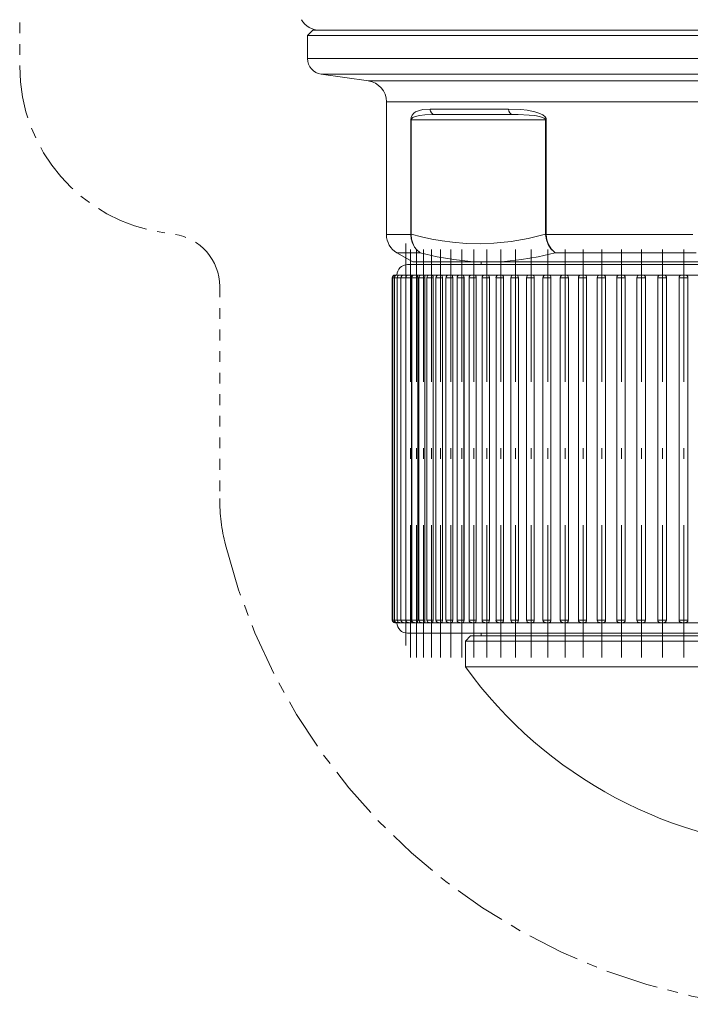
# Model space of a CAD drawing. Header units: centimetres. Extents: x -122 to 72759, y 3298 to 43172.
# Tile 219 of 243: x 31916.68 to 31922.9, y 17185.71 to 17194.84. Entities that reach past the tile are written whole.
import ezdxf

# ---------------------------------------------------------------- set-up
doc = ezdxf.new("R2010")
doc.units = ezdxf.units.CM
doc.header["$MEASUREMENT"] = 0
doc.linetypes.add('DASHDOT', pattern=[25.4, 12.7, -6.35, 0, -6.35])
doc.linetypes.add('MITTE', pattern=[2, 1.25, -0.25, 0.25, -0.25])
doc.layers.get('0').update_dxf_attribs({"lineweight": 5})

# ---------------------------------------------------------------- blocks, each defined once
blk = doc.blocks.new('G$C87052DC9')
at = {"color": 7, "linetype": 'MITTE', "lineweight": 5, "ltscale": 0.102632}
blk.add_line((-57.085, -16.243), (-57.085, -20.348), dxfattribs=at)
at = {"color": 7, "lineweight": 13}
for p, q in [((-50.125, -19.496), (-50.25, -19.621)), ((-50.25, -19.621), (-42.695, -19.621)), ((-50.25, -20.17), (-50.25, -19.621)), ((-42.63, -19.496), (-50.125, -19.496)), ((-42.695, -19.621), (-18.75, -19.621)), ((-18.875, -19.496), (-42.63, -19.496)), ((-42.695, -20.17), (-50.25, -20.17)), ((-42.695, -20.17), (-18.75, -20.17)), ((-42.527, -20.542), (-49.927, -20.542)), ((-48.805, -20.699), (-49.927, -20.542)), ((-42.527, -20.542), (-19.073, -20.542)), ((-41.943, -20.699), (-48.805, -20.699)), ((-20.195, -20.699), (-41.943, -20.699)), ((-41.719, -21.195), (-48.375, -21.195)), ((-48.375, -24.347), (-48.375, -21.195)), ((-20.625, -21.195), (-41.719, -21.195)), ((-45.474, -21.371), (-47.34, -21.371)), ((-45.375, -21.496), (-47.225, -21.496)), ((-47.798, -21.621), (-47.798, -24.341)), ((-47.786, -21.621), (-47.798, -21.621)), ((-47.786, -21.621), (-47.786, -24.341)), ((-44.597, -21.621), (-47.786, -21.621)), ((-44.597, -21.621), (-44.579, -21.621)), ((-44.597, -21.621), (-44.597, -24.341)), ((-44.579, -21.621), (-44.579, -24.341)), ((-48.375, -24.347), (-47.798, -24.347)), ((-47.798, -24.341), (-47.798, -24.347)), ((-47.798, -24.341), (-47.786, -24.341)), ((-47.798, -24.347), (-47.786, -24.349)), ((-47.786, -24.341), (-47.786, -24.349)), ((-44.579, -24.341), (-44.597, -24.341)), ((-44.597, -24.341), (-44.596, -24.349)), ((-44.596, -24.349), (-44.579, -24.347)), ((-44.579, -24.341), (-44.579, -24.347)), ((-44.579, -24.347), (-41.719, -24.347)), ((-41.719, -24.347), (-41.102, -24.347)), ((-48.125, -24.78), (-47.571, -24.78)), ((-47.75, -24.996), (-48.125, -24.78)), ((-47.75, -24.996), (-45.977, -24.996)), ((-46.125, -24.996), (-46.125, -25.059)), ((-45.973, -24.996), (-45.977, -24.996)), ((-45.973, -24.996), (-41.394, -24.996)), ((-44.367, -24.78), (-41.589, -24.78)), ((-41.589, -24.78), (-41.022, -24.78)), ((-41.394, -24.996), (-37.934, -24.996)), ((-22.762, -25.059), (-47.875, -25.059)), ((-46.128, -25.059), (-47.75, -25.059)), ((-42.394, -25.059), (-42.541, -25.059)), ((-42.394, -25.059), (-41.918, -25.059)), ((-41.881, -25.059), (-41.918, -25.059)), ((-48.237, -25.371), (-48.225, -25.371)), ((-48.237, -25.371), (-48.237, -33.496)), ((-48.225, -25.371), (-48.186, -25.371)), ((-48.225, -25.371), (-48.225, -33.496)), ((-48.186, -25.371), (-48.121, -25.371)), ((-48.186, -25.371), (-48.186, -33.496)), ((-48.175, -25.309), (-48.162, -25.309)), ((-48.162, -25.309), (-48.123, -25.309)), ((-48.114, -25.309), (-48.125, -25.309)), ((-48.123, -25.309), (-48.069, -25.309)), ((-48.121, -25.371), (-48.031, -25.371)), ((-48.121, -25.371), (-48.121, -33.496)), ((-48.077, -25.309), (-48.11, -25.309)), ((-48.015, -25.309), (-48.069, -25.309)), ((-48.069, -25.309), (-48.068, -25.31)), ((-48.058, -25.309), (-48.009, -25.309)), ((-48.031, -25.371), (-47.915, -25.371)), ((-48.031, -25.371), (-48.031, -33.496)), ((-48.009, -25.309), (-48.008, -25.309)), ((-48.008, -25.309), (-48.002, -25.309)), ((-47.927, -25.309), (-48.002, -25.309)), ((-47.968, -25.309), (-47.909, -25.309)), ((-47.915, -25.371), (-47.778, -25.371)), ((-47.915, -25.371), (-47.915, -33.496)), ((-47.813, -25.309), (-47.909, -25.309)), ((-47.852, -25.309), (-47.791, -25.309)), ((-47.674, -25.309), (-47.791, -25.309)), ((-47.777, -25.371), (-47.778, -25.371)), ((-47.778, -25.371), (-47.778, -33.496)), ((-47.777, -25.371), (-47.777, -33.496)), ((-47.773, -25.371), (-47.632, -25.371)), ((-47.773, -25.371), (-47.773, -33.496)), ((-47.711, -25.309), (-47.648, -25.309)), ((-47.509, -25.309), (-47.648, -25.309)), ((-47.631, -25.371), (-47.632, -25.371)), ((-47.632, -25.371), (-47.632, -33.496)), ((-47.631, -25.371), (-47.631, -33.496)), ((-47.607, -25.371), (-47.461, -25.371)), ((-47.607, -25.371), (-47.607, -33.496)), ((-47.544, -25.309), (-47.479, -25.309)), ((-47.32, -25.309), (-47.479, -25.309)), ((-47.46, -25.371), (-47.461, -25.371)), ((-47.461, -25.371), (-47.461, -33.496)), ((-47.46, -25.371), (-47.46, -33.496)), ((-47.416, -25.371), (-47.265, -25.371)), ((-47.416, -25.371), (-47.416, -33.496)), ((-47.353, -25.309), (-47.286, -25.309)), ((-47.286, -25.309), (-47.286, -25.309)), ((-47.138, -25.309), (-47.286, -25.309)), ((-47.264, -25.371), (-47.265, -25.371)), ((-47.265, -25.371), (-47.265, -33.496)), ((-47.264, -25.371), (-47.264, -33.496)), ((-47.2, -25.371), (-47.045, -25.371)), ((-47.2, -25.371), (-47.2, -33.496)), ((-47.138, -25.309), (-47.069, -25.309)), ((-47.107, -25.309), (-47.109, -25.309)), ((-47.068, -25.309), (-47.069, -25.309)), ((-46.869, -25.309), (-47.068, -25.309)), ((-47.044, -25.371), (-47.045, -25.371)), ((-47.045, -25.371), (-47.045, -33.496)), ((-47.044, -25.371), (-47.044, -33.496)), ((-46.961, -25.371), (-46.801, -25.371)), ((-46.961, -25.371), (-46.961, -33.496)), ((-46.898, -25.309), (-46.827, -25.309)), ((-46.609, -25.309), (-46.827, -25.309)), ((-46.8, -25.371), (-46.801, -25.371)), ((-46.801, -25.371), (-46.801, -33.496)), ((-46.8, -25.371), (-46.8, -33.496)), ((-46.698, -25.371), (-46.534, -25.371)), ((-46.698, -25.371), (-46.698, -33.496)), ((-46.636, -25.309), (-46.562, -25.309)), ((-46.325, -25.309), (-46.562, -25.309)), ((-46.533, -25.371), (-46.534, -25.371)), ((-46.534, -25.371), (-46.534, -33.496)), ((-46.533, -25.371), (-46.533, -33.496)), ((-46.412, -25.371), (-46.243, -25.371)), ((-46.412, -25.371), (-46.412, -33.496)), ((-46.35, -25.309), (-46.275, -25.309)), ((-46.018, -25.309), (-46.275, -25.309)), ((-46.243, -25.371), (-46.243, -33.496)), ((-46.243, -25.371), (-46.243, -25.371)), ((-46.243, -25.371), (-46.243, -33.496)), ((-46.104, -25.371), (-45.931, -25.371)), ((-46.104, -25.371), (-46.104, -33.496)), ((-46.041, -25.309), (-45.964, -25.309)), ((-45.69, -25.309), (-45.964, -25.309)), ((-45.93, -25.371), (-45.931, -25.371)), ((-45.931, -25.371), (-45.931, -33.496)), ((-45.93, -25.371), (-45.93, -33.496)), ((-45.773, -25.371), (-45.596, -25.371)), ((-45.773, -25.371), (-45.773, -33.496)), ((-45.711, -25.309), (-45.632, -25.309)), ((-45.34, -25.309), (-45.632, -25.309)), ((-45.596, -25.371), (-45.596, -33.496)), ((-45.596, -25.371), (-45.596, -25.371)), ((-45.596, -25.371), (-45.596, -33.496)), ((-45.422, -25.371), (-45.241, -25.371)), ((-45.422, -25.371), (-45.422, -33.496)), ((-45.359, -25.309), (-45.279, -25.309)), ((-44.969, -25.309), (-45.279, -25.309)), ((-45.241, -25.371), (-45.241, -33.496)), ((-45.241, -25.371), (-45.241, -25.371)), ((-45.241, -25.371), (-45.241, -33.496)), ((-45.05, -25.371), (-44.865, -25.371)), ((-45.05, -25.371), (-45.05, -33.496)), ((-44.987, -25.309), (-44.905, -25.309)), ((-44.579, -25.309), (-44.905, -25.309)), ((-44.865, -25.371), (-44.865, -33.496)), ((-44.865, -25.371), (-44.865, -25.371)), ((-44.865, -25.371), (-44.865, -33.496)), ((-44.658, -25.371), (-44.469, -25.371)), ((-44.658, -25.371), (-44.658, -33.496)), ((-44.595, -25.309), (-44.512, -25.309)), ((-44.17, -25.309), (-44.512, -25.309)), ((-44.469, -25.371), (-44.469, -33.496)), ((-44.469, -25.371), (-44.469, -25.371)), ((-44.469, -25.371), (-44.469, -33.496)), ((-44.247, -25.371), (-44.055, -25.371)), ((-44.247, -25.371), (-44.247, -33.496)), ((-44.184, -25.309), (-44.099, -25.309)), ((-43.742, -25.309), (-44.099, -25.309)), ((-44.054, -25.371), (-44.055, -25.371)), ((-44.055, -25.371), (-44.055, -33.496)), ((-44.054, -25.371), (-44.054, -33.496)), ((-43.817, -25.371), (-43.622, -25.371)), ((-43.817, -25.371), (-43.817, -33.496)), ((-43.755, -25.309), (-43.668, -25.309)), ((-43.296, -25.309), (-43.668, -25.309)), ((-43.622, -25.371), (-43.622, -33.496)), ((-43.622, -25.371), (-43.622, -25.371)), ((-43.622, -25.371), (-43.622, -33.496)), ((-43.37, -25.371), (-43.172, -25.371)), ((-43.37, -25.371), (-43.37, -33.496)), ((-43.308, -25.309), (-43.22, -25.309)), ((-43.219, -25.309), (-43.22, -25.309)), ((-42.845, -25.309), (-43.219, -25.309)), ((-43.172, -25.371), (-43.172, -33.496)), ((-43.172, -25.371), (-43.172, -25.371)), ((-43.172, -25.371), (-43.172, -33.496)), ((-42.907, -25.371), (-42.705, -25.371)), ((-42.907, -25.371), (-42.907, -33.496)), ((-42.844, -25.309), (-42.755, -25.309)), ((-42.834, -25.309), (-42.837, -25.309)), ((-42.754, -25.309), (-42.755, -25.309)), ((-42.365, -25.309), (-42.754, -25.309)), ((-42.705, -25.371), (-42.705, -33.496)), ((-42.705, -25.371), (-42.705, -25.371)), ((-42.705, -25.371), (-42.705, -33.496)), ((-42.427, -25.371), (-42.223, -25.371)), ((-42.427, -25.371), (-42.427, -33.496)), ((-42.365, -25.309), (-42.274, -25.309)), ((-42.356, -25.309), (-42.358, -25.309)), ((-42.218, -25.309), (-42.291, -25.309)), ((-42.273, -25.309), (-42.274, -25.309)), ((-41.871, -25.309), (-42.273, -25.309)), ((-42.223, -25.371), (-42.223, -33.496)), ((-42.223, -25.371), (-42.223, -25.371)), ((-42.223, -25.371), (-42.223, -33.496)), ((-42.218, -25.309), (-41.741, -25.309)), ((-41.933, -25.371), (-41.726, -25.371)), ((-41.933, -25.371), (-41.933, -33.496)), ((-41.871, -25.309), (-41.779, -25.309)), ((-41.863, -25.309), (-41.865, -25.309)), ((-41.356, -25.309), (-41.778, -25.309)), ((-41.631, -25.309), (-41.741, -25.309)), ((-41.726, -25.371), (-41.726, -33.496)), ((-41.726, -25.371), (-41.726, -33.496)), ((-41.425, -25.371), (-41.215, -25.371)), ((-41.425, -25.371), (-41.425, -33.496)), ((-41.362, -25.309), (-41.269, -25.309)), ((-40.836, -25.309), (-41.269, -25.309)), ((-41.215, -25.371), (-41.215, -33.496)), ((-41.215, -25.371), (-41.215, -33.496)), ((-48.237, -33.496), (-48.225, -33.496)), ((-48.225, -33.496), (-48.186, -33.496)), ((-48.186, -33.496), (-48.121, -33.496)), ((-48.175, -33.559), (-48.162, -33.559)), ((-48.162, -33.559), (-48.123, -33.559)), ((-48.123, -33.559), (-48.069, -33.559)), ((-48.121, -33.496), (-48.031, -33.496)), ((-48.068, -33.558), (-48.069, -33.559)), ((-48.058, -33.559), (-48.069, -33.559)), ((-48.058, -33.559), (-48.009, -33.559)), ((-48.031, -33.496), (-47.915, -33.496)), ((-48.009, -33.559), (-48.008, -33.559)), ((-48.008, -33.559), (-48.002, -33.559)), ((-47.969, -33.559), (-48.002, -33.559)), ((-47.968, -33.559), (-47.909, -33.559)), ((-47.915, -33.496), (-47.778, -33.496)), ((-47.853, -33.559), (-47.909, -33.559)), ((-47.852, -33.559), (-47.791, -33.559)), ((-47.711, -33.559), (-47.791, -33.559)), ((-47.778, -33.496), (-47.777, -33.496)), ((-47.773, -33.496), (-47.632, -33.496)), ((-47.711, -33.559), (-47.648, -33.559)), ((-47.544, -33.559), (-47.648, -33.559)), ((-47.632, -33.496), (-47.631, -33.496)), ((-47.607, -33.496), (-47.461, -33.496)), ((-47.544, -33.559), (-47.479, -33.559)), ((-47.353, -33.559), (-47.479, -33.559)), ((-47.461, -33.496), (-47.46, -33.496)), ((-47.416, -33.496), (-47.265, -33.496)), ((-47.353, -33.559), (-47.286, -33.559)), ((-47.138, -33.559), (-47.286, -33.559)), ((-47.265, -33.496), (-47.264, -33.496)), ((-47.2, -33.496), (-47.045, -33.496)), ((-47.138, -33.559), (-47.069, -33.559)), ((-46.898, -33.559), (-47.069, -33.559)), ((-47.045, -33.496), (-47.044, -33.496)), ((-46.961, -33.496), (-46.801, -33.496)), ((-46.898, -33.559), (-46.827, -33.559)), ((-46.636, -33.559), (-46.827, -33.559)), ((-46.801, -33.496), (-46.8, -33.496)), ((-46.698, -33.496), (-46.534, -33.496)), ((-46.636, -33.559), (-46.562, -33.559)), ((-46.35, -33.559), (-46.562, -33.559)), ((-46.534, -33.496), (-46.533, -33.496)), ((-46.412, -33.496), (-46.243, -33.496)), ((-46.35, -33.559), (-46.275, -33.559)), ((-46.041, -33.559), (-46.275, -33.559)), ((-46.243, -33.496), (-46.243, -33.496)), ((-46.104, -33.496), (-45.931, -33.496)), ((-46.041, -33.559), (-45.964, -33.559)), ((-45.711, -33.559), (-45.964, -33.559)), ((-45.931, -33.496), (-45.93, -33.496)), ((-45.773, -33.496), (-45.596, -33.496)), ((-45.711, -33.559), (-45.632, -33.559)), ((-45.359, -33.559), (-45.632, -33.559)), ((-45.596, -33.496), (-45.596, -33.496)), ((-45.422, -33.496), (-45.241, -33.496)), ((-45.359, -33.559), (-45.279, -33.559)), ((-44.988, -33.559), (-45.279, -33.559)), ((-45.241, -33.496), (-45.241, -33.496)), ((-45.05, -33.496), (-44.865, -33.496)), ((-44.987, -33.559), (-44.905, -33.559)), ((-44.596, -33.559), (-44.905, -33.559)), ((-44.865, -33.496), (-44.865, -33.496)), ((-44.658, -33.496), (-44.469, -33.496)), ((-44.595, -33.559), (-44.512, -33.559)), ((-44.185, -33.559), (-44.512, -33.559)), ((-44.469, -33.496), (-44.469, -33.496)), ((-44.247, -33.496), (-44.055, -33.496)), ((-44.184, -33.559), (-44.099, -33.559)), ((-43.755, -33.559), (-44.099, -33.559)), ((-44.055, -33.496), (-44.054, -33.496)), ((-43.817, -33.496), (-43.622, -33.496)), ((-43.755, -33.559), (-43.668, -33.559)), ((-43.308, -33.559), (-43.668, -33.559)), ((-43.622, -33.496), (-43.622, -33.496)), ((-43.37, -33.496), (-43.172, -33.496)), ((-43.308, -33.559), (-43.22, -33.559)), ((-42.845, -33.559), (-43.22, -33.559)), ((-43.172, -33.496), (-43.172, -33.496)), ((-42.907, -33.496), (-42.705, -33.496)), ((-42.844, -33.559), (-42.755, -33.559)), ((-42.365, -33.559), (-42.755, -33.559)), ((-42.705, -33.496), (-42.705, -33.496)), ((-42.427, -33.496), (-42.223, -33.496)), ((-42.365, -33.559), (-42.274, -33.559)), ((-41.871, -33.559), (-42.274, -33.559)), ((-42.223, -33.496), (-42.223, -33.496)), ((-41.933, -33.496), (-41.726, -33.496)), ((-41.871, -33.559), (-41.779, -33.559)), ((-41.363, -33.559), (-41.778, -33.559)), ((-41.425, -33.496), (-41.215, -33.496)), ((-41.362, -33.559), (-41.269, -33.559)), ((-40.841, -33.559), (-41.269, -33.559)), ((-22.762, -33.809), (-47.875, -33.809)), ((-46.375, -33.871), (-46.5, -33.996)), ((-46.375, -33.871), (-46.372, -33.871)), ((-46.372, -33.871), (-22.625, -33.871)), ((-46.125, -33.809), (-46.125, -33.871)), ((-46.5, -33.996), (-46.497, -33.996)), ((-46.5, -33.996), (-46.5, -34.611)), ((-46.497, -33.996), (-22.5, -33.996)), ((-46.5, -34.611), (-46.497, -34.611)), ((-40.744, -34.611), (-46.497, -34.611))]:
    blk.add_line(p, q, dxfattribs=at)
at = {"color": 7, "linetype": 'DASHDOT', "lineweight": 13, "ltscale": 0.247504}
for p, q in [((-47.802, -34.384), (-47.802, -24.484)), ((-47.661, -34.384), (-47.661, -24.484)), ((-47.494, -34.384), (-47.494, -24.484)), ((-47.303, -34.384), (-47.303, -24.484)), ((-47.088, -34.384), (-47.088, -24.484)), ((-46.848, -34.384), (-46.848, -24.484)), ((-46.586, -34.384), (-46.586, -24.484)), ((-46.3, -34.384), (-46.3, -24.484)), ((-45.991, -34.384), (-45.991, -24.484)), ((-45.661, -34.384), (-45.661, -24.484)), ((-45.309, -34.384), (-45.309, -24.484)), ((-44.937, -34.384), (-44.937, -24.484)), ((-44.545, -34.384), (-44.545, -24.484)), ((-44.134, -34.384), (-44.134, -24.484)), ((-43.705, -34.384), (-43.705, -24.484)), ((-43.258, -34.384), (-43.258, -24.484)), ((-42.794, -34.384), (-42.794, -24.484)), ((-42.315, -34.384), (-42.315, -24.484)), ((-41.821, -34.384), (-41.821, -24.484)), ((-41.312, -34.384), (-41.312, -24.484))]:
    blk.add_line(p, q, dxfattribs=at)
at = {"color": 7, "linetype": 'DASHDOT', "lineweight": 13, "ltscale": 0.24375}
blk.add_line((-47.918, -24.559), (-47.918, -34.309), dxfattribs=at)
at = {"color": 7, "linetype": 'MITTE', "lineweight": 5, "ltscale": 0.125812}
blk.add_line((-52.335, -25.579), (-52.335, -30.612), dxfattribs=at)
at = {"color": 7, "lineweight": 13}
for points in [[(-47.34, -21.371), (-47.512, -21.382), (-47.592, -21.398), (-47.683, -21.436), (-47.726, -21.467), (-47.767, -21.514), (-47.79, -21.569), (-47.798, -21.621)], [(-47.225, -21.496), (-47.464, -21.504), (-47.58, -21.518), (-47.692, -21.544), (-47.746, -21.568), (-47.768, -21.585), (-47.781, -21.602), (-47.786, -21.621)], [(-44.579, -21.621), (-44.585, -21.591), (-44.608, -21.553), (-44.664, -21.506), (-44.755, -21.463), (-44.849, -21.433), (-45.036, -21.397), (-45.185, -21.381), (-45.474, -21.371)], [(-44.597, -21.621), (-44.598, -21.615), (-44.603, -21.603), (-44.627, -21.584), (-44.689, -21.557), (-44.743, -21.543), (-44.85, -21.524), (-44.985, -21.509), (-45.25, -21.497), (-45.375, -21.496)], [(-47.798, -24.347), (-47.789, -24.451), (-47.76, -24.551), (-47.712, -24.642), (-47.665, -24.701), (-47.571, -24.78)], [(-44.597, -24.341), (-45.006, -24.44), (-45.416, -24.51), (-45.825, -24.552), (-46.151, -24.563), (-46.478, -24.556), (-46.804, -24.53), (-47.049, -24.498), (-47.295, -24.456), (-47.54, -24.404), (-47.786, -24.341)], [(-47.786, -24.349), (-47.779, -24.453), (-47.752, -24.552), (-47.707, -24.643), (-47.662, -24.702), (-47.571, -24.78)], [(-44.596, -24.349), (-44.577, -24.469), (-44.535, -24.583), (-44.471, -24.683), (-44.386, -24.767), (-44.367, -24.78)], [(-44.579, -24.347), (-44.563, -24.468), (-44.525, -24.582), (-44.465, -24.683), (-44.385, -24.767), (-44.367, -24.78)], [(-45.977, -24.996), (-46.377, -24.983), (-46.776, -24.942), (-47.174, -24.874), (-47.571, -24.78)], [(-44.367, -24.78), (-44.769, -24.874), (-45.171, -24.942), (-45.572, -24.983), (-45.973, -24.996)], [(-47.901, -25.332), (-47.904, -25.316), (-47.906, -25.311), (-47.908, -25.31), (-47.908, -25.309), (-47.909, -25.309)], [(-47.791, -25.309), (-47.789, -25.31), (-47.787, -25.311), (-47.785, -25.316), (-47.781, -25.331), (-47.777, -25.371)], [(-47.648, -25.309), (-47.645, -25.31), (-47.643, -25.312), (-47.64, -25.317), (-47.635, -25.332), (-47.631, -25.371)], [(-47.479, -25.309), (-47.476, -25.31), (-47.473, -25.312), (-47.469, -25.319), (-47.464, -25.334), (-47.46, -25.371)], [(-47.286, -25.309), (-47.282, -25.31), (-47.279, -25.312), (-47.274, -25.319), (-47.269, -25.334), (-47.264, -25.371)], [(-47.044, -25.371), (-47.05, -25.33), (-47.058, -25.315), (-47.065, -25.31), (-47.069, -25.309)], [(-46.827, -25.309), (-46.822, -25.31), (-46.818, -25.313), (-46.812, -25.321), (-46.805, -25.335), (-46.8, -25.371)], [(-46.562, -25.309), (-46.552, -25.313), (-46.545, -25.321), (-46.539, -25.335), (-46.533, -25.371)], [(-46.275, -25.309), (-46.268, -25.31), (-46.256, -25.321), (-46.249, -25.335), (-46.243, -25.371)], [(-45.964, -25.309), (-45.957, -25.31), (-45.944, -25.321), (-45.937, -25.335), (-45.93, -25.371)], [(-45.632, -25.309), (-45.625, -25.31), (-45.611, -25.321), (-45.604, -25.332), (-45.596, -25.371)], [(-45.279, -25.309), (-45.271, -25.31), (-45.256, -25.321), (-45.243, -25.352), (-45.241, -25.371)], [(-44.905, -25.309), (-44.897, -25.31), (-44.881, -25.321), (-44.867, -25.352), (-44.865, -25.371)], [(-44.512, -25.309), (-44.498, -25.312), (-44.487, -25.321), (-44.471, -25.352), (-44.469, -25.371)], [(-44.099, -25.309), (-44.085, -25.312), (-44.073, -25.321), (-44.057, -25.352), (-44.054, -25.371)], [(-43.668, -25.309), (-43.654, -25.312), (-43.641, -25.321), (-43.624, -25.352), (-43.622, -25.371)], [(-43.22, -25.309), (-43.205, -25.312), (-43.191, -25.321), (-43.174, -25.352), (-43.172, -25.371)], [(-42.755, -25.309), (-42.739, -25.312), (-42.725, -25.321), (-42.707, -25.352), (-42.705, -25.371)], [(-42.274, -25.309), (-42.258, -25.312), (-42.244, -25.321), (-42.225, -25.352), (-42.223, -25.371)], [(-41.778, -25.309), (-41.747, -25.321), (-41.728, -25.352), (-41.726, -25.371)], [(-41.269, -25.309), (-41.237, -25.321), (-41.217, -25.352), (-41.215, -25.371)], [(-47.901, -33.536), (-47.904, -33.552), (-47.906, -33.557), (-47.908, -33.558), (-47.908, -33.559), (-47.909, -33.559)], [(-47.777, -33.496), (-47.781, -33.538), (-47.785, -33.553), (-47.788, -33.557), (-47.789, -33.558), (-47.791, -33.559)], [(-47.631, -33.496), (-47.635, -33.538), (-47.64, -33.553), (-47.644, -33.557), (-47.645, -33.558), (-47.648, -33.559)], [(-47.46, -33.496), (-47.465, -33.538), (-47.471, -33.553), (-47.474, -33.557), (-47.476, -33.558), (-47.479, -33.559)], [(-47.264, -33.496), (-47.27, -33.538), (-47.277, -33.553), (-47.283, -33.558), (-47.286, -33.559)], [(-47.044, -33.496), (-47.05, -33.538), (-47.058, -33.553), (-47.065, -33.558), (-47.069, -33.559)], [(-46.8, -33.496), (-46.806, -33.533), (-46.812, -33.547), (-46.818, -33.555), (-46.822, -33.558), (-46.827, -33.559)], [(-46.533, -33.496), (-46.539, -33.533), (-46.545, -33.547), (-46.552, -33.555), (-46.562, -33.559)], [(-46.243, -33.496), (-46.249, -33.533), (-46.256, -33.547), (-46.268, -33.558), (-46.275, -33.559)], [(-45.93, -33.496), (-45.937, -33.533), (-45.945, -33.547), (-45.957, -33.558), (-45.964, -33.559)], [(-45.596, -33.496), (-45.603, -33.533), (-45.611, -33.547), (-45.625, -33.558), (-45.632, -33.559)], [(-45.241, -33.496), (-45.245, -33.525), (-45.257, -33.547), (-45.271, -33.558), (-45.279, -33.559)], [(-44.865, -33.496), (-44.873, -33.533), (-44.885, -33.551), (-44.893, -33.556), (-44.905, -33.559)], [(-44.469, -33.496), (-44.477, -33.533), (-44.49, -33.551), (-44.499, -33.556), (-44.512, -33.559)], [(-44.054, -33.496), (-44.063, -33.533), (-44.077, -33.551), (-44.099, -33.559)], [(-43.622, -33.496), (-43.631, -33.533), (-43.641, -33.547), (-43.654, -33.556), (-43.668, -33.559)], [(-43.172, -33.496), (-43.181, -33.533), (-43.191, -33.547), (-43.205, -33.556), (-43.22, -33.559)], [(-42.705, -33.496), (-42.714, -33.533), (-42.725, -33.547), (-42.74, -33.556), (-42.755, -33.559)], [(-42.223, -33.496), (-42.232, -33.533), (-42.258, -33.556), (-42.274, -33.559)], [(-41.726, -33.496), (-41.736, -33.533), (-41.763, -33.556), (-41.778, -33.559)], [(-41.215, -33.496), (-41.225, -33.533), (-41.253, -33.556), (-41.269, -33.559)]]:
    blk.add_lwpolyline(points, dxfattribs=at)
for centre, radius, start, end in [((-49.961, -18.996), 0.5, 210, 270), ((-49.875, -20.17), 0.375, 180, 262), ((-48.875, -21.195), 0.5, 0, 82), ((-47.875, -24.347), 0.5, 180, 240), ((-47.875, -25.309), 0.25, 90, 180), ((-48.175, -25.371), 0.0625, 89.9998, 180.0002), ((-48.162, -25.371), 0.0625, 90, 180), ((-48.123, -25.371), 0.0625, 90, 180), ((-48.058, -25.371), 0.0625, 90, 180), ((-47.968, -25.371), 0.0625, 90, 180), ((-48.008, -25.317), 0.00984, 359.9002, 51.3485), ((-47.852, -25.371), 0.0625, 90, 180), ((-47.711, -25.371), 0.0625, 90, 180), ((-47.544, -25.371), 0.0625, 90, 180), ((-47.353, -25.371), 0.0625, 90, 180), ((-47.138, -25.371), 0.0625, 90, 180), ((-46.898, -25.371), 0.0625, 90, 180), ((-46.636, -25.371), 0.0625, 90, 180), ((-46.35, -25.371), 0.0625, 90, 180), ((-46.041, -25.371), 0.0625, 90, 180), ((-45.711, -25.371), 0.0625, 90, 180), ((-45.359, -25.371), 0.0625, 90, 180), ((-44.987, -25.371), 0.0625, 90, 180), ((-44.595, -25.371), 0.0625, 90, 180), ((-44.184, -25.371), 0.0625, 90, 180), ((-43.755, -25.371), 0.0625, 90, 180), ((-43.308, -25.371), 0.0625, 90, 180), ((-42.844, -25.371), 0.0625, 90, 180), ((-42.365, -25.371), 0.0625, 90, 180), ((-41.871, -25.371), 0.0625, 90, 180), ((-41.362, -25.371), 0.0625, 90, 180), ((-48.175, -33.496), 0.0625, 179.9998, 270.0002), ((-48.162, -33.496), 0.0625, 180, 270), ((-48.123, -33.496), 0.0625, 180, 270), ((-47.875, -33.559), 0.25, 180, 270), ((-48.058, -33.496), 0.0625, 180, 270), ((-47.968, -33.496), 0.0625, 180, 270), ((-48.008, -33.551), 0.00984, 308.6496, 0.1022), ((-47.852, -33.496), 0.0625, 180, 270), ((-47.711, -33.496), 0.0625, 180, 270), ((-47.544, -33.496), 0.0625, 180, 270), ((-47.353, -33.496), 0.0625, 180, 270), ((-47.138, -33.496), 0.0625, 180, 270), ((-46.898, -33.496), 0.0625, 180, 270), ((-46.636, -33.496), 0.0625, 180, 270), ((-46.35, -33.496), 0.0625, 180, 270), ((-46.041, -33.496), 0.0625, 180, 270), ((-45.711, -33.496), 0.0625, 180, 270), ((-45.359, -33.496), 0.0625, 180, 270), ((-44.987, -33.496), 0.0625, 180, 270), ((-44.595, -33.496), 0.0625, 180, 270), ((-44.184, -33.496), 0.0625, 180, 270), ((-43.755, -33.496), 0.0625, 180, 270), ((-43.308, -33.496), 0.0625, 180, 270), ((-42.844, -33.496), 0.0625, 180, 270), ((-42.365, -33.496), 0.0625, 180, 270), ((-41.871, -33.496), 0.0625, 180, 270), ((-41.362, -33.496), 0.0625, 180, 270), ((-38, -28.446), 10.5, 215.9506, 268.0239)]:
    blk.add_arc(centre, radius, start, end, dxfattribs=at)
at = {"color": 7, "linetype": 'MITTE', "lineweight": 5}
for centre, radius, start, end in [((-53.085, -20.348), 4, 180, 262), ((-53.585, -25.579), 1.25, 0, 82), ((-47.835, -30.612), 4.5, 180, 194.1421), ((-38.024, -28.14), 14.617, 194.1421, 262.0819)]:
    blk.add_arc(centre, radius, start, end, dxfattribs=at)
at = {"color": 7, "lineweight": 13}
for centre, major_axis, ratio, start_param, end_param in [((-47.225, -21.371), (0, -0.125), 0.925419, 4.712389, 6.283185), ((-45.375, -21.371), (0, 0.125), 0.790887, 1.570795, 3.141591), ((-48.069, -25.371), (0, -0.0625), 0.087156, 3.00858, 3.141593), ((-48.002, -25.371), (0, -0.0625), 0.130526, 2.641082, 3.141593), ((-47.909, -25.371), (0, -0.0625), 0.173648, 2.248914, 3.125067), ((-47.791, -25.371), (0, -0.0625), 0.21644, 1.570796, 3.141593), ((-47.648, -25.371), (0, -0.0625), 0.258819, 1.570796, 3.141593), ((-47.479, -25.371), (0, -0.0625), 0.300706, 1.570796, 3.141593), ((-47.286, -25.371), (0, -0.0625), 0.34202, 1.570796, 3.126839), ((-47.069, -25.371), (0, -0.0625), 0.382683, 1.570796, 3.126), ((-46.827, -25.371), (0, -0.0625), 0.422618, 1.570796, 3.141593), ((-46.562, -25.371), (0, -0.0625), 0.461749, 1.570796, 3.141593), ((-46.275, -25.371), (0, -0.0625), 0.5, 1.570796, 3.141593), ((-45.964, -25.371), (0, -0.0625), 0.5373, 1.570796, 3.141593), ((-45.632, -25.371), (0, -0.0625), 0.573576, 1.570796, 3.141593), ((-45.279, -25.371), (0, -0.0625), 0.608761, 1.570796, 3.141593), ((-44.905, -25.371), (0, -0.0625), 0.642788, 1.570796, 3.141593), ((-44.512, -25.371), (0, -0.0625), 0.67559, 1.570796, 3.141593), ((-44.099, -25.371), (0, -0.0625), 0.707107, 1.570796, 3.141593), ((-43.668, -25.371), (0, -0.0625), 0.737277, 1.570796, 3.141593), ((-43.22, -25.371), (0, -0.0625), 0.766044, 1.570796, 3.127064), ((-42.755, -25.371), (0, -0.0625), 0.793353, 1.570796, 3.125899), ((-42.274, -25.371), (0, -0.0625), 0.819152, 1.570796, 3.127148), ((-41.779, -25.371), (0, -0.0625), 0.843391, 1.570796, 3.141593), ((-41.269, -25.371), (0, -0.0625), 0.866025, 1.570796, 3.141593), ((-48.069, -33.496), (0, -0.0625), 0.087156, 0, 0.13291), ((-48.002, -33.496), (0, -0.0625), 0.130526, 0, 0.50051), ((-47.909, -33.496), (0, -0.0625), 0.173648, 0, 0.89259), ((-47.791, -33.496), (0, -0.0625), 0.21644, 0, 1.570796), ((-47.648, -33.496), (0, -0.0625), 0.258819, 0, 1.570796), ((-47.479, -33.496), (0, -0.0625), 0.300706, 0, 1.570796), ((-47.286, -33.496), (0, -0.0625), 0.34202, 0, 1.570796), ((-47.069, -33.496), (0, -0.0625), 0.382683, 0, 1.570796), ((-46.827, -33.496), (0, -0.0625), 0.422618, 0, 1.570796), ((-46.562, -33.496), (0, -0.0625), 0.461749, 0, 1.570796), ((-46.275, -33.496), (0, -0.0625), 0.5, 0, 1.570796), ((-45.964, -33.496), (0, -0.0625), 0.5373, 0, 1.570796), ((-45.632, -33.496), (0, -0.0625), 0.573576, 0, 1.570796), ((-45.279, -33.496), (0, -0.0625), 0.608761, 0, 1.570796), ((-44.905, -33.496), (0, -0.0625), 0.642788, 0, 1.570796), ((-44.512, -33.496), (0, -0.0625), 0.67559, 0, 1.570796), ((-44.099, -33.496), (0, -0.0625), 0.707107, 0, 1.570796), ((-43.668, -33.496), (0, -0.0625), 0.737277, 0, 1.570796), ((-43.22, -33.496), (0, -0.0625), 0.766044, 0, 1.570796), ((-42.755, -33.496), (0, -0.0625), 0.793353, 0, 1.570796), ((-42.274, -33.496), (0, -0.0625), 0.819152, 0, 1.570796), ((-41.779, -33.496), (0, -0.0625), 0.843391, 0, 1.570796), ((-41.269, -33.496), (0, -0.0625), 0.866025, 0, 1.570796)]:
    blk.add_ellipse(centre, major_axis=major_axis, ratio=ratio, start_param=start_param, end_param=end_param, dxfattribs=at)

msp = doc.modelspace()

# ---------------------------------------------------------------- block references
at = {"xscale": 0.3907495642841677, "yscale": 0.3907495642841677, "zscale": 0.3907495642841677}
msp.add_blockref('G$C87052DC9', (31938.98374, 17202.36486), dxfattribs=at)

doc.saveas('drawing.dxf')
